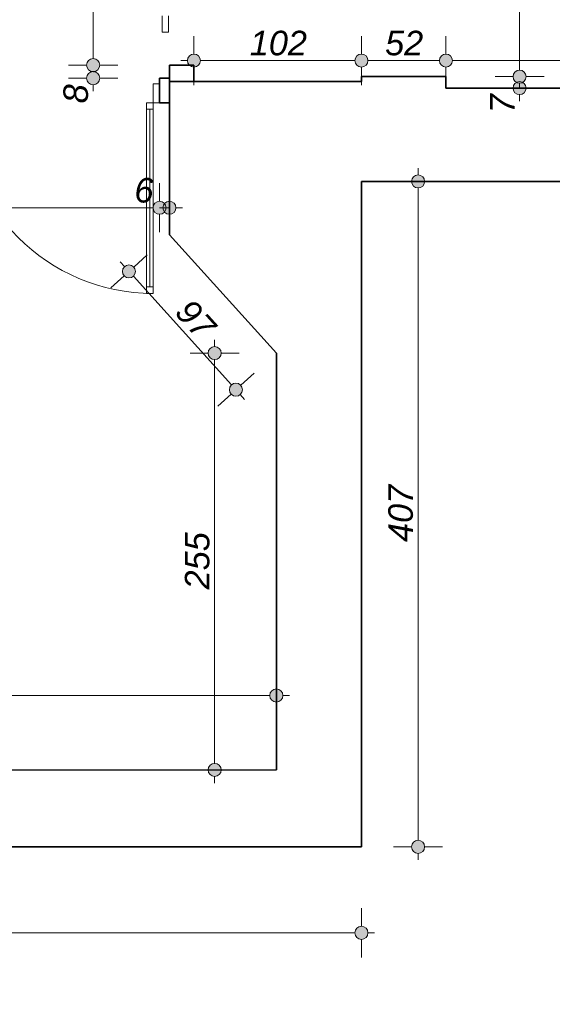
# Model space of a CAD drawing. Header units: millimetres. Extents: x -13944 to 84772, y -78836 to -35317.
# Tile 30 of 85: x 26330 to 29584, y -67712 to -61696. Entities that reach past the tile are written whole.
import ezdxf

# ---------------------------------------------------------------- set-up
doc = ezdxf.new("R2010")
doc.units = ezdxf.units.MM
doc.header["$MEASUREMENT"] = 0
for name, color, linetype, lineweight in [('Drzwi ArchiCAD_Nr_pióra__1', 7, 'Continuous', 0), ('Konstrukcja - Stropy_Nr_pióra__1', 7, 'Continuous', 0), ('Konstrukcja - Ściany zew_Nr_pióra__6', 7, 'Continuous', 35), ('Wymiarowanie - Ogólne_Nr_pióra__82', 114, 'Continuous', 13)]:
    doc.layers.add(name, color=color, linetype=linetype, lineweight=lineweight)
doc.layers.add('Wymiarowanie - Ogólne', color=7, linetype='Continuous')
doc.styles.add('GENERATED_STYLE_3', font='txt')
doc.dimstyles.new('GENERATED_STYLE__1', dxfattribs={"dimtxt": 150, "dimasz": 152, "dimexe": 0.18, "dimexo": 0, "dimgap": 0.09, "dimtad": 1, "dimlfac": 0.1, "dimzin": 0, "dimdsep": 46, "dimtxsty": 'GENERATED_STYLE_3', "dimblk": 'ARROWHEAD_11', "dimblk1": 'ARROWHEAD_11', "dimblk2": 'ARROWHEAD_11', "dimcen": 0.09, "dimclrd": 114, "dimclre": 114, "dimclrt": 114, "dimazin": 0, "dimtfac": 1, "dimtdec": 4, "dimtmove": 0, "dimatfit": 3, "dimfxl": 1, "dimtolj": 1, "dimtzin": 0, "dimarcsym": 0})
doc.dimstyles.new('GENERATED_STYLE__2', dxfattribs={"dimtxt": 150, "dimasz": 152, "dimexe": 0.18, "dimexo": 0, "dimgap": 0.09, "dimtad": 1, "dimtih": 1, "dimtoh": 1, "dimlfac": 0.1, "dimzin": 0, "dimdsep": 46, "dimtxsty": 'GENERATED_STYLE_3', "dimblk": 'ARROWHEAD_11', "dimblk1": 'ARROWHEAD_11', "dimblk2": 'ARROWHEAD_11', "dimcen": 0.09, "dimclrd": 114, "dimclre": 114, "dimclrt": 114, "dimazin": 0, "dimtfac": 1, "dimtdec": 4, "dimtmove": 0, "dimatfit": 3, "dimfxl": 1, "dimtolj": 1, "dimtzin": 0, "dimarcsym": 0})

# ---------------------------------------------------------------- blocks, each defined once
blk = doc.blocks.new('*D106')
at = {"layer": 'Wymiarowanie - Ogólne_Nr_pióra__82', "linetype": 'Continuous'}
for points in [[(19948.1, -67276.6), (19945, -67261.3), (19936.4, -67248.3), (19923.4, -67239.7), (19908.1, -67236.6), (19892.8, -67239.7), (19879.8, -67248.3), (19871.1, -67261.3), (19868.1, -67276.6), (19871.1, -67291.9), (19879.8, -67304.9), (19892.8, -67313.6), (19908.1, -67316.6), (19923.4, -67313.6), (19936.4, -67304.9), (19945, -67291.9)], [(28458.1, -67275.6), (28455, -67260.3), (28446.4, -67247.3), (28433.4, -67238.7), (28418.1, -67235.6), (28402.8, -67238.7), (28389.8, -67247.3), (28381.1, -67260.3), (28378.1, -67275.6), (28381.1, -67290.9), (28389.8, -67303.9), (28402.8, -67312.6), (28418.1, -67315.6), (28433.4, -67312.6), (28446.4, -67303.9), (28455, -67290.9)]]:
    blk.add_hatch(color=256, dxfattribs=at).paths.add_polyline_path(points)
for p, q in [((19908.1, -67236.6), (19908.1, -67126.6)), ((28418.1, -67235.6), (28418.1, -67125.6)), ((19908.1, -67426.6), (19908.1, -67316.6)), ((19948.1, -67276.6), (28378.1, -67275.6)), ((28418.1, -67425.6), (28418.1, -67315.6)), ((28458.1, -67275.6), (28498.1, -67275.6))]:
    blk.add_line(p, q, dxfattribs=at)
for centre in [(19908.1, -67276.6), (28418.1, -67275.6)]:
    blk.add_circle(centre, 40, dxfattribs=at)
at = {"layer": 'Wymiarowanie - Ogólne_Nr_pióra__82', "insert": (23992.3, -67246.1), "char_height": 150, "attachment_point": 7, "rotation": 0.00665, "style": 'GENERATED_STYLE_3'}
blk.add_mtext('\\A1;{\\fArial|b0|i1|c238|p38;851}', dxfattribs=at)
blk = doc.blocks.new('ARROWHEAD_11')
at = {"color": 0, "linetype": 'Continuous', "lineweight": 0}
blk.add_line((0, 0), (-1, 0), dxfattribs=at)
at = {"color": 0, "linetype": 'Continuous', "lineweight": 0, "const_width": 0.25, "flags": 128}
blk.add_lwpolyline([(-0.125, 0, 1), (0.125, 0, 1)], format="xyb", close=True, dxfattribs=at)
blk = doc.blocks.new('*D189')
at = {"layer": 'Wymiarowanie - Ogólne_Nr_pióra__82', "linetype": 'Continuous'}
for points in [[(28804.4, -62683.9), (28801.3, -62668.6), (28792.6, -62655.6), (28779.7, -62646.9), (28764.4, -62643.9), (28749, -62646.9), (28736.1, -62655.6), (28727.4, -62668.6), (28724.4, -62683.9), (28727.4, -62699.2), (28736.1, -62712.2), (28749, -62720.8), (28764.4, -62723.9), (28779.7, -62720.8), (28792.6, -62712.2), (28801.3, -62699.2)], [(28804.4, -66749.9), (28801.3, -66734.6), (28792.6, -66721.6), (28779.7, -66713), (28764.4, -66709.9), (28749, -66713), (28736.1, -66721.6), (28727.4, -66734.6), (28724.4, -66749.9), (28727.4, -66765.2), (28736.1, -66778.2), (28749, -66786.9), (28764.4, -66789.9), (28779.7, -66786.9), (28792.6, -66778.2), (28801.3, -66765.2)]]:
    blk.add_hatch(color=256, dxfattribs=at).paths.add_polyline_path(points)
for p, q in [((28764.4, -62643.9), (28764.4, -62603.9)), ((28724.4, -62683.9), (28614.4, -62683.9)), ((28914.4, -62683.9), (28804.4, -62683.9)), ((28764.4, -66709.9), (28764.4, -62723.9)), ((28724.4, -66749.9), (28614.4, -66749.9)), ((28914.4, -66749.9), (28804.4, -66749.9)), ((28764.4, -66829.9), (28764.4, -66789.9))]:
    blk.add_line(p, q, dxfattribs=at)
for centre in [(28764.4, -62683.9), (28764.4, -66749.9)]:
    blk.add_circle(centre, 40, dxfattribs=at)
at = {"layer": 'Wymiarowanie - Ogólne_Nr_pióra__82', "insert": (28734.4, -64887.6), "char_height": 150, "attachment_point": 7, "rotation": 90, "style": 'GENERATED_STYLE_3'}
blk.add_mtext('\\A1;{\\fArial|b0|i1|c238|p38;407}', dxfattribs=at)
blk = doc.blocks.new('*D210')
at = {"layer": 'Wymiarowanie - Ogólne_Nr_pióra__82', "linetype": 'Continuous'}
for points in [[(2584.5, -65828.3), (2581.5, -65813), (2572.8, -65800), (2559.9, -65791.3), (2544.5, -65788.3), (2529.2, -65791.3), (2516.3, -65800), (2507.6, -65813), (2504.5, -65828.3), (2507.6, -65843.6), (2516.3, -65856.6), (2529.2, -65865.2), (2544.5, -65868.3), (2559.9, -65865.2), (2572.8, -65856.6), (2581.5, -65843.6)], [(27938, -65825.3), (27934.9, -65810), (27926.2, -65797), (27913.3, -65788.4), (27898, -65785.3), (27882.7, -65788.4), (27869.7, -65797), (27861, -65810), (27858, -65825.3), (27861, -65840.6), (27869.7, -65853.6), (27882.7, -65862.3), (27898, -65865.3), (27913.3, -65862.3), (27926.2, -65853.6), (27934.9, -65840.6)]]:
    blk.add_hatch(color=256, dxfattribs=at).paths.add_polyline_path(points)
for p, q in [((2544.5, -65788.3), (2544.5, -65678.3)), ((27898, -65785.3), (27897.9, -65675.3)), ((2464.5, -65828.3), (2504.5, -65828.3)), ((2544.6, -65978.3), (2544.5, -65868.3)), ((2584.5, -65828.3), (27858, -65825.3)), ((27898, -65975.3), (27898, -65865.3)), ((27938, -65825.3), (27978, -65825.3))]:
    blk.add_line(p, q, dxfattribs=at)
for centre in [(2544.5, -65828.3), (27898, -65825.3)]:
    blk.add_circle(centre, 40, dxfattribs=at)
at = {"layer": 'Wymiarowanie - Ogólne_Nr_pióra__82', "insert": (14964.8, -65796.8), "char_height": 150, "attachment_point": 7, "rotation": 0.00665, "style": 'GENERATED_STYLE_3'}
blk.add_mtext('\\A1;{\\fArial|b0|i1|c238|p38;2 535}', dxfattribs=at)
blk = doc.blocks.new('*D211')
at = {"layer": 'Wymiarowanie - Ogólne_Nr_pióra__82', "linetype": 'Continuous'}
for points in [[(27561, -63733), (27558, -63717.6), (27549.3, -63704.7), (27536.3, -63696), (27521, -63693), (27505.7, -63696), (27492.8, -63704.7), (27484.1, -63717.6), (27481, -63733), (27484.1, -63748.3), (27492.8, -63761.2), (27505.7, -63769.9), (27521, -63773), (27536.3, -63769.9), (27549.3, -63761.2), (27558, -63748.3)], [(27561, -66280), (27558, -66264.7), (27549.3, -66251.7), (27536.3, -66243), (27521, -66240), (27505.7, -66243), (27492.8, -66251.7), (27484.1, -66264.7), (27481, -66280), (27484.1, -66295.3), (27492.8, -66308.3), (27505.7, -66316.9), (27521, -66320), (27536.3, -66316.9), (27549.3, -66308.3), (27558, -66295.3)]]:
    blk.add_hatch(color=256, dxfattribs=at).paths.add_polyline_path(points)
for p, q in [((27521, -63693), (27521, -63653)), ((27481, -63733), (27371, -63733)), ((27521, -66240), (27521, -63773)), ((27671, -63733), (27561, -63733)), ((27481, -66280), (27371, -66280)), ((27671, -66280), (27561, -66280)), ((27521, -66360), (27521, -66320))]:
    blk.add_line(p, q, dxfattribs=at)
for centre in [(27521, -63733), (27521, -66280)]:
    blk.add_circle(centre, 40, dxfattribs=at)
at = {"layer": 'Wymiarowanie - Ogólne_Nr_pióra__82', "insert": (27491, -65177.2), "char_height": 150, "attachment_point": 7, "rotation": 90, "style": 'GENERATED_STYLE_3'}
blk.add_mtext('\\A1;{\\fArial|b0|i1|c238|p38;255}', dxfattribs=at)
blk = doc.blocks.new('*D321')
at = {"layer": 'Wymiarowanie - Ogólne_Nr_pióra__82', "linetype": 'Continuous'}
for points in [[(24814.6, -62845.1), (24811.6, -62829.8), (24802.9, -62816.8), (24789.9, -62808.1), (24774.6, -62805.1), (24759.3, -62808.1), (24746.3, -62816.8), (24737.6, -62829.8), (24734.6, -62845.1), (24737.6, -62860.4), (24746.3, -62873.4), (24759.3, -62882), (24774.6, -62885.1), (24789.9, -62882), (24802.9, -62873.4), (24811.6, -62860.4)], [(27224.6, -62845.1), (27221.6, -62829.8), (27212.9, -62816.8), (27199.9, -62808.1), (27184.6, -62805.1), (27169.3, -62808.1), (27156.3, -62816.8), (27147.6, -62829.8), (27144.6, -62845.1), (27147.6, -62860.4), (27156.3, -62873.4), (27169.3, -62882), (27184.6, -62885.1), (27199.9, -62882), (27212.9, -62873.4), (27221.6, -62860.4)]]:
    blk.add_hatch(color=256, dxfattribs=at).paths.add_polyline_path(points)
for p, q in [((24774.6, -62805.1), (24774.6, -62695.1)), ((27184.6, -62805.1), (27184.6, -62695.1)), ((24814.6, -62845.1), (27144.6, -62845.1)), ((24774.6, -62995.1), (24774.6, -62885.1)), ((27184.6, -62995.1), (27184.6, -62885.1))]:
    blk.add_line(p, q, dxfattribs=at)
for centre in [(24774.6, -62845.1), (27184.6, -62845.1)]:
    blk.add_circle(centre, 40, dxfattribs=at)
at = {"layer": 'Wymiarowanie - Ogólne_Nr_pióra__82', "char_height": 150, "attachment_point": 7, "style": 'GENERATED_STYLE_3'}
for s, insert in [('\\A1;{\\fArial|b0|i1|c238|p38;241}', (25751.9, -62815.1)), ('\\A1;{\\fArial|b0|i1|c238|p38;6}', (27030.8, -62815.1))]:
    blk.add_mtext(s, dxfattribs=dict(at, insert=insert))
blk = doc.blocks.new('*D322')
at = {"layer": 'Wymiarowanie - Ogólne_Nr_pióra__82', "linetype": 'Continuous'}
for points in [[(27224.6, -62845.1), (27221.6, -62829.8), (27212.9, -62816.8), (27199.9, -62808.1), (27184.6, -62805.1), (27169.3, -62808.1), (27156.3, -62816.8), (27147.6, -62829.8), (27144.6, -62845.1), (27147.6, -62860.4), (27156.3, -62873.4), (27169.3, -62882), (27184.6, -62885.1), (27199.9, -62882), (27212.9, -62873.4), (27221.6, -62860.4)], [(27284.6, -62845.1), (27281.6, -62829.8), (27272.9, -62816.8), (27259.9, -62808.1), (27244.6, -62805.1), (27229.3, -62808.1), (27216.3, -62816.8), (27207.6, -62829.8), (27204.6, -62845.1), (27207.6, -62860.4), (27216.3, -62873.4), (27229.3, -62882), (27244.6, -62885.1), (27259.9, -62882), (27272.9, -62873.4), (27281.6, -62860.4)]]:
    blk.add_hatch(color=256, dxfattribs=at).paths.add_polyline_path(points)
for p, q in [((27184.6, -62805.1), (27184.6, -62695.1)), ((27244.6, -62805.1), (27244.6, -62695.1)), ((27184.6, -62845.1), (27244.6, -62845.1)), ((27284.6, -62845.1), (27324.6, -62845.1)), ((27184.6, -62995.1), (27184.6, -62885.1)), ((27244.6, -62995.1), (27244.6, -62885.1))]:
    blk.add_line(p, q, dxfattribs=at)
for centre in [(27184.6, -62845.1), (27244.6, -62845.1)]:
    blk.add_circle(centre, 40, dxfattribs=at)
blk = doc.blocks.new('*D324')
at = {"layer": 'Wymiarowanie - Ogólne_Nr_pióra__82', "linetype": 'Continuous'}
for points in [[(27037.4, -63234), (27034.3, -63218.7), (27025.6, -63205.8), (27012.7, -63197.1), (26997.4, -63194), (26982, -63197.1), (26969.1, -63205.8), (26960.4, -63218.7), (26957.4, -63234), (26960.4, -63249.4), (26969.1, -63262.3), (26982, -63271), (26997.4, -63274), (27012.7, -63271), (27025.6, -63262.3), (27034.3, -63249.4)], [(27690.8, -63956.6), (27687.7, -63941.2), (27679.1, -63928.3), (27666.1, -63919.6), (27650.8, -63916.6), (27635.5, -63919.6), (27622.5, -63928.3), (27613.8, -63941.2), (27610.8, -63956.6), (27613.8, -63971.9), (27622.5, -63984.8), (27635.5, -63993.5), (27650.8, -63996.6), (27666.1, -63993.5), (27679.1, -63984.8), (27687.7, -63971.9)]]:
    blk.add_hatch(color=256, dxfattribs=at).paths.add_polyline_path(points)
for p, q in [((27108.6, -63133.4), (27027, -63207.2)), ((26970.5, -63204.4), (26943.7, -63174.7)), ((26967.7, -63260.9), (26886.1, -63334.7)), ((27623.9, -63926.9), (27024.2, -63263.7)), ((27762, -63855.9), (27680.4, -63929.7)), ((27621.1, -63983.4), (27539.5, -64057.2)), ((27704.4, -64015.9), (27677.6, -63986.2))]:
    blk.add_line(p, q, dxfattribs=at)
for centre in [(26997.4, -63234), (27650.8, -63956.6)]:
    blk.add_circle(centre, 40, dxfattribs=at)
at = {"layer": 'Wymiarowanie - Ogólne_Nr_pióra__82', "insert": (27270, -63490.8), "char_height": 150, "attachment_point": 7, "rotation": 312.12545, "style": 'GENERATED_STYLE_3'}
blk.add_mtext('\\A1;{\\fArial|b0|i1|c238|p38;97}', dxfattribs=at)
blk = doc.blocks.new('*D331')
at = {"layer": 'Wymiarowanie - Ogólne_Nr_pióra__82', "linetype": 'Continuous'}
for points in [[(26818.8, -61973), (26815.7, -61957.7), (26807.1, -61944.7), (26794.1, -61936), (26778.8, -61933), (26763.5, -61936), (26750.5, -61944.7), (26741.8, -61957.7), (26738.8, -61973), (26741.8, -61988.3), (26750.5, -62001.3), (26763.5, -62009.9), (26778.8, -62013), (26794.1, -62009.9), (26807.1, -62001.3), (26815.7, -61988.3)], [(26818.8, -62053), (26815.7, -62037.7), (26807.1, -62024.7), (26794.1, -62016), (26778.8, -62013), (26763.5, -62016), (26750.5, -62024.7), (26741.8, -62037.7), (26738.8, -62053), (26741.8, -62068.3), (26750.5, -62081.3), (26763.5, -62089.9), (26778.8, -62093), (26794.1, -62089.9), (26807.1, -62081.3), (26815.7, -62068.3)]]:
    blk.add_hatch(color=256, dxfattribs=at).paths.add_polyline_path(points)
for p, q in [((26738.8, -61973), (26628.8, -61973)), ((26928.8, -61973), (26818.8, -61973)), ((26738.8, -62053), (26628.8, -62053)), ((26928.8, -62053), (26818.8, -62053)), ((26778.8, -62133), (26778.8, -62093))]:
    blk.add_line(p, q, dxfattribs=at)
for centre in [(26778.8, -61973), (26778.8, -62053)]:
    blk.add_circle(centre, 40, dxfattribs=at)
blk.add_point((26778.8, -62013), dxfattribs=at)
at = {"layer": 'Wymiarowanie - Ogólne_Nr_pióra__82', "insert": (26748.8, -62206.8), "char_height": 150, "attachment_point": 7, "rotation": 90, "style": 'GENERATED_STYLE_3'}
blk.add_mtext('\\A1;{\\fArial|b0|i1|c238|p38;8}', dxfattribs=at)
blk = doc.blocks.new('*D332')
at = {"layer": 'Wymiarowanie - Ogólne_Nr_pióra__82', "linetype": 'Continuous'}
for points in [[(26818.8, -59973), (26815.7, -59957.7), (26807.1, -59944.7), (26794.1, -59936), (26778.8, -59933), (26763.5, -59936), (26750.5, -59944.7), (26741.8, -59957.7), (26738.8, -59973), (26741.8, -59988.3), (26750.5, -60001.3), (26763.5, -60009.9), (26778.8, -60013), (26794.1, -60009.9), (26807.1, -60001.3), (26815.7, -59988.3)], [(26818.8, -61973), (26815.7, -61957.7), (26807.1, -61944.7), (26794.1, -61936), (26778.8, -61933), (26763.5, -61936), (26750.5, -61944.7), (26741.8, -61957.7), (26738.8, -61973), (26741.8, -61988.3), (26750.5, -62001.3), (26763.5, -62009.9), (26778.8, -62013), (26794.1, -62009.9), (26807.1, -62001.3), (26815.7, -61988.3)]]:
    blk.add_hatch(color=256, dxfattribs=at).paths.add_polyline_path(points)
for p, q in [((26738.8, -59973), (26628.8, -59973)), ((26928.8, -59973), (26818.8, -59973)), ((26778.8, -61933), (26778.8, -60013)), ((26738.8, -61973), (26628.8, -61973)), ((26928.8, -61973), (26818.8, -61973))]:
    blk.add_line(p, q, dxfattribs=at)
for centre in [(26778.8, -59973), (26778.8, -61973)]:
    blk.add_circle(centre, 40, dxfattribs=at)
at = {"layer": 'Wymiarowanie - Ogólne_Nr_pióra__82', "insert": (26748.8, -61143.7), "char_height": 150, "attachment_point": 7, "rotation": 90, "style": 'GENERATED_STYLE_3'}
blk.add_mtext('\\A1;{\\fArial|b0|i1|c238|p38;200}', dxfattribs=at)
blk = doc.blocks.new('*D339')
at = {"layer": 'Wymiarowanie - Ogólne_Nr_pióra__82', "linetype": 'Continuous'}
for points in [[(27434.6, -61945.6), (27431.6, -61930.3), (27422.9, -61917.3), (27409.9, -61908.6), (27394.6, -61905.6), (27379.3, -61908.6), (27366.3, -61917.3), (27357.7, -61930.3), (27354.6, -61945.6), (27357.7, -61960.9), (27366.3, -61973.8), (27379.3, -61982.5), (27394.6, -61985.6), (27409.9, -61982.5), (27422.9, -61973.8), (27431.6, -61960.9)], [(28458, -61945.6), (28455, -61930.3), (28446.3, -61917.4), (28433.3, -61908.7), (28418, -61905.6), (28402.7, -61908.7), (28389.7, -61917.4), (28381.1, -61930.3), (28378, -61945.6), (28381.1, -61960.9), (28389.7, -61973.9), (28402.7, -61982.6), (28418, -61985.6), (28433.3, -61982.6), (28446.3, -61973.9), (28455, -61960.9)]]:
    blk.add_hatch(color=256, dxfattribs=at).paths.add_polyline_path(points)
for p, q in [((27394.6, -61905.6), (27394.6, -61795.6)), ((27314.6, -61945.6), (27354.6, -61945.6)), ((27434.6, -61945.6), (28378, -61945.6)), ((27394.6, -62095.6), (27394.6, -61985.6)), ((28418, -62095.6), (28418, -61985.6))]:
    blk.add_line(p, q, dxfattribs=at)
for centre in [(27394.6, -61945.6), (28418, -61945.6)]:
    blk.add_circle(centre, 40, dxfattribs=at)
at = {"layer": 'Wymiarowanie - Ogólne_Nr_pióra__82', "insert": (27735.6, -61915.6), "char_height": 150, "attachment_point": 7, "rotation": 359.9958, "style": 'GENERATED_STYLE_3'}
blk.add_mtext('\\A1;{\\fArial|b0|i1|c238|p38;102}', dxfattribs=at)
blk = doc.blocks.new('*D340')
at = {"layer": 'Wymiarowanie - Ogólne_Nr_pióra__82', "linetype": 'Continuous'}
for points in [[(28458, -61945.6), (28455, -61930.3), (28446.3, -61917.4), (28433.3, -61908.7), (28418, -61905.6), (28402.7, -61908.7), (28389.7, -61917.4), (28381.1, -61930.3), (28378, -61945.6), (28381.1, -61960.9), (28389.7, -61973.9), (28402.7, -61982.6), (28418, -61985.6), (28433.3, -61982.6), (28446.3, -61973.9), (28455, -61960.9)], [(28974.6, -61945.7), (28971.6, -61930.4), (28962.9, -61917.4), (28949.9, -61908.7), (28934.6, -61905.7), (28919.3, -61908.7), (28906.3, -61917.4), (28897.7, -61930.4), (28894.6, -61945.7), (28897.7, -61961), (28906.3, -61974), (28919.3, -61982.6), (28934.6, -61985.7), (28949.9, -61982.6), (28962.9, -61974), (28971.6, -61961)]]:
    blk.add_hatch(color=256, dxfattribs=at).paths.add_polyline_path(points)
for p, q in [((28418, -61905.6), (28418, -61795.6)), ((28458, -61945.6), (28894.6, -61945.7)), ((28934.6, -62095.7), (28934.6, -61985.7))]:
    blk.add_line(p, q, dxfattribs=at)
at = {"layer": 'Wymiarowanie - Ogólne_Nr_pióra__82', "insert": (28562.5, -61915.6), "char_height": 150, "attachment_point": 7, "rotation": 359.9958, "style": 'GENERATED_STYLE_3'}
blk.add_mtext('\\A1;{\\fArial|b0|i1|c238|p38;52}', dxfattribs=at)
blk = doc.blocks.new('*D341')
at = {"layer": 'Wymiarowanie - Ogólne_Nr_pióra__82', "linetype": 'Continuous'}
for points in [[(28974.6, -61945.7), (28971.6, -61930.4), (28962.9, -61917.4), (28949.9, -61908.7), (28934.6, -61905.7), (28919.3, -61908.7), (28906.3, -61917.4), (28897.7, -61930.4), (28894.6, -61945.7), (28897.7, -61961), (28906.3, -61974), (28919.3, -61982.6), (28934.6, -61985.7), (28949.9, -61982.6), (28962.9, -61974), (28971.6, -61961)], [(31054.6, -61945.8), (31051.6, -61930.5), (31042.9, -61917.5), (31029.9, -61908.9), (31014.6, -61905.8), (30999.3, -61908.9), (30986.3, -61917.5), (30977.7, -61930.5), (30974.6, -61945.8), (30977.7, -61961.1), (30986.3, -61974.1), (30999.3, -61982.8), (31014.6, -61985.8), (31029.9, -61982.8), (31042.9, -61974.1), (31051.6, -61961.1)]]:
    blk.add_hatch(color=256, dxfattribs=at).paths.add_polyline_path(points)
for p, q in [((28934.6, -61905.7), (28934.6, -61795.7)), ((28974.6, -61945.7), (30974.6, -61945.8)), ((28934.6, -62095.7), (28934.6, -61985.7))]:
    blk.add_line(p, q, dxfattribs=at)
blk.add_circle((28934.6, -61945.7), 40, dxfattribs=at)
at = {"layer": 'Wymiarowanie - Ogólne_Nr_pióra__82', "char_height": 150, "attachment_point": 7, "rotation": 359.9958, "style": 'GENERATED_STYLE_3'}
for s, insert in [('\\A1;{\\fArial|b0|i1|c238|p38;208}', (29690, -61915.7)), ('\\A1;{\\fArial|b0|i1|c238|p38;15}', (30747, -61915.8))]:
    blk.add_mtext(s, dxfattribs=dict(at, insert=insert))
blk = doc.blocks.new('*D368')
at = {"layer": 'Wymiarowanie - Ogólne_Nr_pióra__82', "linetype": 'Continuous'}
for points in [[(29424.3, -62043.9), (29421.3, -62028.6), (29412.6, -62015.6), (29399.6, -62006.9), (29384.3, -62003.9), (29369, -62006.9), (29356, -62015.6), (29347.4, -62028.6), (29344.3, -62043.9), (29347.4, -62059.2), (29356, -62072.2), (29369, -62080.8), (29384.3, -62083.9), (29399.6, -62080.8), (29412.6, -62072.2), (29421.3, -62059.2)], [(29424.3, -62113.9), (29421.3, -62098.6), (29412.6, -62085.6), (29399.6, -62076.9), (29384.3, -62073.9), (29369, -62076.9), (29356, -62085.6), (29347.4, -62098.6), (29344.3, -62113.9), (29347.4, -62129.2), (29356, -62142.2), (29369, -62150.9), (29384.3, -62153.9), (29399.6, -62150.9), (29412.6, -62142.2), (29421.3, -62129.2)]]:
    blk.add_hatch(color=256, dxfattribs=at).paths.add_polyline_path(points)
for p, q in [((29344.3, -62043.9), (29234.3, -62043.9)), ((29384.3, -62113.9), (29384.3, -62083.9)), ((29534.3, -62043.9), (29424.3, -62043.9)), ((29344.3, -62113.9), (29234.3, -62113.9)), ((29534.3, -62113.9), (29424.3, -62113.9)), ((29384.3, -62193.9), (29384.3, -62153.9))]:
    blk.add_line(p, q, dxfattribs=at)
for centre in [(29384.3, -62043.9), (29384.3, -62113.9)]:
    blk.add_circle(centre, 40, dxfattribs=at)
at = {"layer": 'Wymiarowanie - Ogólne_Nr_pióra__82', "insert": (29354.3, -62267.7), "char_height": 150, "attachment_point": 7, "rotation": 90, "style": 'GENERATED_STYLE_3'}
blk.add_mtext('\\A1;{\\fArial|b0|i1|c238|p38;7}', dxfattribs=at)
blk = doc.blocks.new('*D369')
at = {"layer": 'Wymiarowanie - Ogólne_Nr_pióra__82', "linetype": 'Continuous'}
for points in [[(29424.3, -58903), (29421.3, -58887.7), (29412.6, -58874.7), (29399.6, -58866), (29384.3, -58863), (29369, -58866), (29356, -58874.7), (29347.4, -58887.7), (29344.3, -58903), (29347.4, -58918.3), (29356, -58931.3), (29369, -58939.9), (29384.3, -58943), (29399.6, -58939.9), (29412.6, -58931.3), (29421.3, -58918.3)], [(29424.3, -62043.9), (29421.3, -62028.6), (29412.6, -62015.6), (29399.6, -62006.9), (29384.3, -62003.9), (29369, -62006.9), (29356, -62015.6), (29347.4, -62028.6), (29344.3, -62043.9), (29347.4, -62059.2), (29356, -62072.2), (29369, -62080.8), (29384.3, -62083.9), (29399.6, -62080.8), (29412.6, -62072.2), (29421.3, -62059.2)]]:
    blk.add_hatch(color=256, dxfattribs=at).paths.add_polyline_path(points)
for p, q in [((29344.3, -58903), (29234.3, -58903)), ((29384.3, -62003.9), (29384.3, -58943)), ((29534.3, -58903), (29424.3, -58903)), ((29344.3, -62043.9), (29234.3, -62043.9)), ((29534.3, -62043.9), (29424.3, -62043.9))]:
    blk.add_line(p, q, dxfattribs=at)
for centre in [(29384.3, -58903), (29384.3, -62043.9)]:
    blk.add_circle(centre, 40, dxfattribs=at)
at = {"layer": 'Wymiarowanie - Ogólne_Nr_pióra__82', "char_height": 150, "attachment_point": 7, "rotation": 90, "style": 'GENERATED_STYLE_3'}
for s, insert in [('\\A1;{\\fArial|b0|i1|c238|p38;18}', (29354.3, -59170.6)), ('\\A1;{\\fArial|b0|i1|c238|p38;314}', (29354.3, -60758))]:
    blk.add_mtext(s, dxfattribs=dict(at, insert=insert))

msp = doc.modelspace()

# ---------------------------------------------------------------- linework, layer by layer
at = {"layer": 'Drzwi ArchiCAD_Nr_pióra__1', "linetype": 'Continuous'}
for p, q in [((27199.613, -61772.978), (27199.613, -61672.978)), ((27239.613, -61672.978), (27239.613, -61772.978)), ((27239.613, -61772.978), (27199.613, -61772.978)), ((27144.596, -62202.978), (27144.596, -62087.978)), ((27144.596, -62087.978), (27184.596, -62087.978)), ((27184.596, -62087.978), (27184.596, -62202.978)), ((27184.596, -62202.978), (27184.596, -62087.978)), ((27104.596, -62202.978), (27104.596, -62242.978)), ((27144.596, -62202.978), (27104.596, -62202.978)), ((27184.596, -62202.978), (27144.596, -62202.978)), ((27144.596, -62242.978), (27144.596, -62202.978)), ((27124.596, -62242.978), (27104.596, -62242.978)), ((27104.596, -62242.978), (27104.596, -63327.978)), ((27104.596, -62242.978), (27144.596, -62242.978)), ((27144.596, -62242.978), (27124.596, -62242.978)), ((27124.596, -62242.978), (27124.596, -63327.978)), ((27124.596, -63327.978), (27124.596, -62242.978)), ((27124.596, -63327.978), (27124.596, -62242.978)), ((27144.596, -63327.978), (27144.596, -62242.978)), ((27104.596, -63327.978), (27124.596, -63327.978)), ((27144.596, -63327.978), (27104.596, -63327.978)), ((27104.596, -63327.978), (27104.596, -63367.978)), ((27124.596, -63327.978), (27144.596, -63327.978)), ((27144.596, -63367.978), (27144.596, -63327.978)), ((27104.596, -63367.978), (27144.596, -63367.978))]:
    msp.add_line(p, q, dxfattribs=at)
msp.add_arc((27144.596, -62202.978), 1165, 180, 270, dxfattribs=at)
at = {"layer": 'Konstrukcja - Stropy_Nr_pióra__1', "linetype": 'Continuous', "flags": 128}
for points in [[(2164.596, -62391.747), (2164.596, -66752.955), (28418.016, -66749.91), (28418.016, -62684.566), (51525.096, -62684.566), (55044.372, -65629.384), (57269.596, -65629.126), (57269.596, -65629.384), (60264.596, -65629.384), (60264.596, -59579.384), (37951.507, -40862.978), (28294.596, -40862.978), (28294.596, -47992.978), (2164.596, -47992.978), (2164.596, -58010.641)], [(2164.596, -66752.955), (2164.596, -76044.91), (6159.596, -76044.91), (6159.041, -71572.176), (27734.596, -71572.176), (27734.596, -70122.176), (29924.596, -70122.176), (29924.596, -64338.978), (48317.016, -64338.978), (52953.596, -68219.724), (52953.596, -70122.176), (57269.596, -70122.176), (57269.596, -65629.384), (55044.372, -65629.384), (51526.196, -62685.486), (48316.127, -62681.583), (28417.544, -62683.891), (28418.016, -66749.91)]]:
    msp.add_lwpolyline(points, close=True, dxfattribs=at)
at = {"layer": 'Konstrukcja - Ściany zew_Nr_pióra__6', "linetype": 'Continuous'}
for p, q in [((27244.614, -61972.978), (27394.614, -61972.977)), ((27184.596, -62087.978), (27184.596, -62052.978)), ((27184.596, -62202.978), (27184.596, -62087.978))]:
    msp.add_line(p, q, dxfattribs=at)
at = {"layer": 'Konstrukcja - Ściany zew_Nr_pióra__6', "linetype": 'Continuous', "flags": 128}
for points in [[(27244.614, -61972.978), (27244.615, -62073.019)], [(27394.615, -62073.024), (27394.614, -61972.977)], [(27244.596, -62052.978), (27184.596, -62052.978)], [(27244.596, -62202.978), (27244.596, -62052.978)], [(27244.615, -62073.019), (27244.611, -62193.019)], [(28418.016, -62073.057), (27244.646, -62073.057)], [(28934.62, -62043.891), (28418.016, -62043.891)], [(28418.016, -62043.891), (28418.016, -62073.057)], [(28934.617, -62113.891), (28934.62, -62043.891)], [(31014.596, -62114.043), (28934.617, -62113.891)], [(27184.596, -62202.978), (27244.596, -62202.978)], [(27244.64, -62193.019), (27244.596, -63010.446)], [(28418.016, -63732.955), (28418.016, -62683.891)], [(28418.016, -62683.891), (28934.596, -62683.891)], [(28934.596, -62683.891), (29634.596, -62683.942)], [(27244.596, -63010.446), (27898.016, -63732.955)], [(27898.016, -63732.955), (27898.016, -66279.97)], [(28418.016, -66749.91), (28418.016, -63732.955)], [(27898.016, -66279.97), (19927.961, -66280.895)], [(19908.016, -66750.897), (28418.016, -66749.91)]]:
    msp.add_lwpolyline(points, dxfattribs=at)

# ---------------------------------------------------------------- dimensions: what is measured, and where the dimension line sits
at = {"layer": 'Wymiarowanie - Ogólne', "color": 114, "linetype": 'Continuous', "lineweight": 13}
for base, p1, p2, angle, text, dimstyle, picture, middle, turn in [((29384.317, -58902.978), (28934.62, -62043.891), (29345.823, -58902.978), 90, '314', 'GENERATED_STYLE__1', '*D369', (29279.317, -60587.263), 90), ((28418.025, -61945.638), (27394.614, -61972.977), (28418.016, -62073.057), 359.9957961, '102', 'GENERATED_STYLE__1', '*D339', (27906.328, -61840.601), 359.9957961), ((28934.627, -61945.676), (28418.016, -62073.057), (28934.62, -62043.891), 359.9957961, '52', 'GENERATED_STYLE__1', '*D340', (28676.334, -61840.657), 359.9957961), ((28764.351, -62683.891), (28418.016, -66749.91), (28418.016, -62683.891), 90, '407', 'GENERATED_STYLE__1', '*D189', (28659.351, -64716.9), 90), ((26997.352, -63234.049), (27898.016, -63732.955), (27244.596, -63010.446), 132.125447, '97', 'GENERATED_STYLE__1', '*D324', (27401.938, -63524.873), 312.125447), ((27521.041, -63732.955), (27898.016, -66279.97), (27898.016, -63732.955), 90, '255', 'GENERATED_STYLE__1', '*D211', (27416.041, -65006.462), 90), ((27897.963, -65825.326), (2544.596, -66282.911), (27898.016, -66279.97), 0.0066453, '2 535', 'GENERATED_STYLE__2', '*D210', (15221.241, -65721.796), 0.0066453)]:
    dim = msp.add_linear_dim(base=base, p1=p1, p2=p2, angle=angle, text=text, dimstyle=dimstyle, dxfattribs=at)
    dim.commit()
    dim.dimension.update_dxf_attribs({"geometry": picture, "text_midpoint": middle, "dimtype": 160, "text_rotation": turn})
for base, p1, p2, angle, dimstyle, picture, middle, turn in [((26778.774, -59972.977), (27244.614, -61972.978), (27394.603, -59972.977), 90, 'GENERATED_STYLE__1', '*D332', (26673.774, -60972.977), 90), ((31014.609, -61945.829), (28934.62, -62043.891), (31014.596, -62114.043), 359.9957961, 'GENERATED_STYLE__1', '*D341', (29860.797, -61840.744), 359.9957961), ((26778.774, -61972.978), (27244.596, -62052.978), (27244.614, -61972.978), 90, 'GENERATED_STYLE__1', '*D331', (26673.774, -62149.892), 90), ((29384.317, -62043.891), (29102.031, -62113.903), (28934.62, -62043.891), 90, 'GENERATED_STYLE__1', '*D368', (29279.317, -62210.817), 90), ((28418.077, -67275.626), (19908.016, -66750.897), (28418.016, -66749.91), 0.0066453, 'GENERATED_STYLE__2', '*D106', (24163.065, -67171.119), 0.0066453)]:
    dim = msp.add_linear_dim(base=base, p1=p1, p2=p2, angle=angle, dimstyle=dimstyle, dxfattribs=at)
    dim.commit()
    dim.dimension.update_dxf_attribs({"geometry": picture, "text_midpoint": middle, "dimtype": 160, "text_rotation": turn})
for base, p1, p2, picture, middle in [((27184.596, -62845.085), (24774.596, -62202.978), (27184.596, -62202.978), '*D321', (25922.682, -62740.085)), ((27244.596, -62845.085), (27184.596, -62202.978), (27244.596, -62202.978), '*D322', (27087.682, -62740.085))]:
    dim = msp.add_linear_dim(base=base, p1=p1, p2=p2, dimstyle='GENERATED_STYLE__2', dxfattribs=at)
    dim.commit()
    dim.dimension.update_dxf_attribs({"geometry": picture, "text_midpoint": middle, "dimtype": 160})

doc.saveas('drawing.dxf')
